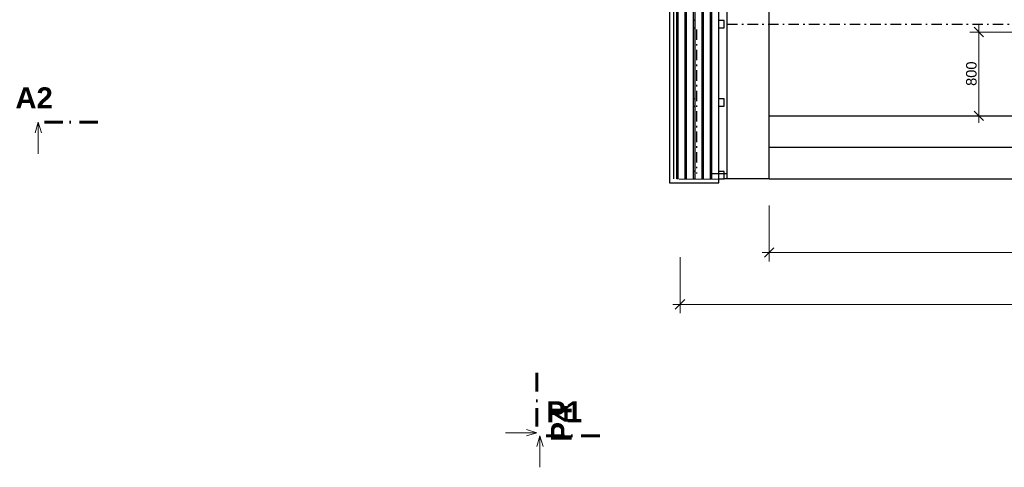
# Model space of a CAD drawing. Header units: millimetres. Extents: x 1793744 to 1819377, y -543298 to -528494.
# Tile 1 of 23: x 1793744 to 1803141, y -543298 to -539027. Entities that reach past the tile are written whole.
import ezdxf

# ---------------------------------------------------------------- set-up
doc = ezdxf.new("R2010")
doc.units = ezdxf.units.MM
doc.header["$MEASUREMENT"] = 0
for name, pattern in [('Wipeout_Contour', [1000, 0, -1000]), ('ČÁRA ČERCHOVANÁ 2', [195, 100, -40, 15, -40]), ('ČÁRA ČERCHOVANÁ 3', [335.138881, 176.388884, -88.194442, 0, -70.555556])]:
    doc.linetypes.add(name, pattern=pattern)
for name, color, linetype in [('1 - ŘEZ HLAVNÍ.1', 7, 'Continuous'), ('2 - KÓTA NS.2D', 7, 'Continuous'), ('2 - ZÓNA.2D', 7, 'Continuous'), ('2 - ČÁRA HLAVNÍ.2D', 7, 'Continuous'), ('4 - PRVKY EXTERIÉR.3D', 7, 'Continuous'), ('6 - ROUBENKA - ZÁBRADLÍ.5D', 7, 'Continuous'), ('Nové_2 - ČÁRA HLAVNÍ.2D', 7, 'Continuous'), ('Nové_4 - ZDIVO - STĚNY NOSNÉ.3D', 7, 'Continuous'), ('Nové_Výplně - Povrchové', 7, 'Continuous'), ('Výplně - Povrchové', 7, 'Continuous')]:
    doc.layers.add(name, color=color, linetype=linetype)
doc.styles.add('GENEROVANÝ_STYL_1', font='Arial Bold.ttf')
doc.styles.add('GENEROVANÝ_STYL_2', font='Arial.ttf')
doc.dimstyles.new('GENEROVANÝ_STYL__1', dxfattribs={"dimtxt": 100, "dimasz": 85.5, "dimexe": 0.18, "dimexo": 450, "dimgap": 0, "dimtad": 1, "dimtih": 1, "dimtoh": 1, "dimdec": 0, "dimzin": 0, "dimdsep": 46, "dimtxsty": 'GENEROVANÝ_STYL_2', "dimblk": 'ARROWHEAD_6', "dimblk1": 'ARROWHEAD_6', "dimblk2": 'ARROWHEAD_6', "dimcen": 0.09, "dimclrd": 256, "dimclre": 256, "dimclrt": 256, "dimazin": 0, "dimtfac": 1, "dimtdec": 4, "dimtmove": 0, "dimatfit": 3, "dimfxl": 1, "dimtolj": 1, "dimtzin": 0, "dimarcsym": 0})
doc.dimstyles.new('GENEROVANÝ_STYL__7', dxfattribs={"dimtxt": 100, "dimasz": 85.5, "dimexe": 0.18, "dimexo": 600, "dimgap": 0, "dimtad": 1, "dimtih": 1, "dimtoh": 1, "dimdec": 0, "dimzin": 0, "dimdsep": 46, "dimtxsty": 'GENEROVANÝ_STYL_2', "dimblk": 'ARROWHEAD_6', "dimblk1": 'ARROWHEAD_6', "dimblk2": 'ARROWHEAD_6', "dimcen": 0.09, "dimclrd": 256, "dimclre": 256, "dimclrt": 256, "dimazin": 0, "dimtfac": 1, "dimtdec": 4, "dimtmove": 0, "dimatfit": 3, "dimfxl": 1, "dimtolj": 1, "dimtzin": 0, "dimarcsym": 0})
doc.dimstyles.new('GENEROVANÝ_STYL__8', dxfattribs={"dimtxt": 100, "dimasz": 85.5, "dimexe": 0.18, "dimexo": 600, "dimgap": 0, "dimtad": 1, "dimdec": 0, "dimzin": 0, "dimdsep": 46, "dimtxsty": 'GENEROVANÝ_STYL_2', "dimblk": 'ARROWHEAD_6', "dimblk1": 'ARROWHEAD_6', "dimblk2": 'ARROWHEAD_6', "dimcen": 0.09, "dimclrd": 256, "dimclre": 256, "dimclrt": 256, "dimazin": 0, "dimtfac": 1, "dimtdec": 4, "dimtmove": 0, "dimatfit": 3, "dimfxl": 1, "dimtolj": 1, "dimtzin": 0, "dimarcsym": 0})

# ---------------------------------------------------------------- blocks, each defined once
blk = doc.blocks.new('Zeď_2', base_point=(1800896.5, -534644.2))
at = {"color": 254, "linetype": 'Wipeout_Contour', "lineweight": 0, "ltscale": 7516247.628568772}
blk.add_wipeout([(1800046.5, -534944.2), (1800046.5, -540544.2), (1800896.5, -540544.2), (1800896.5, -534944.2)], dxfattribs=at).dxf.layer = 'Nové_Výplně - Povrchové'
at = {"layer": 'Nové_4 - ZDIVO - STĚNY NOSNÉ.3D', "color": 7, "linetype": 'Continuous', "lineweight": 30, "flags": 128}
for points in [[(1800046.5, -534944.2), (1800046.5, -540544.2)], [(1800896.5, -540544.2), (1800896.5, -534944.2)], [(1800896.5, -540544.2), (1800046.5, -540544.2)]]:
    blk.add_lwpolyline(points, dxfattribs=at)
blk = doc.blocks.new('Zeď_6', base_point=(1800466.5, -539104.2))
at = {"color": 254, "linetype": 'Wipeout_Contour', "lineweight": 0, "ltscale": 7516915.389722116}
blk.add_wipeout([(1800466.5, -539034.2), (1800036.5, -539034.2), (1800036.5, -539104.2), (1800466.5, -539104.2)], dxfattribs=at).dxf.layer = 'Výplně - Povrchové'
at = {"layer": '6 - ROUBENKA - ZÁBRADLÍ.5D', "color": 7, "linetype": 'Continuous', "lineweight": 30, "flags": 128}
for points in [[(1800466.5, -539034.2), (1800036.5, -539034.2)], [(1800036.5, -539034.2), (1800036.5, -539104.2)], [(1800466.5, -539104.2), (1800466.5, -539034.2)], [(1800036.5, -539104.2), (1800466.5, -539104.2)]]:
    blk.add_lwpolyline(points, dxfattribs=at)
blk = doc.blocks.new('Zeď_8', base_point=(1800016.5, -539069.2))
at = {"color": 254, "linetype": 'Wipeout_Contour', "lineweight": 0, "ltscale": 7515035.499034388}
blk.add_wipeout([(1800016.5, -539069.2), (1800016.5, -537594.2), (1799946.5, -537594.2), (1799946.5, -539069.2)], dxfattribs=at).dxf.layer = 'Výplně - Povrchové'
at = {"layer": '6 - ROUBENKA - ZÁBRADLÍ.5D', "color": 7, "linetype": 'Continuous', "lineweight": 30, "flags": 128}
for points in [[(1799946.5, -537594.2), (1799946.5, -539069.2)], [(1800016.5, -539069.2), (1800016.5, -537594.2)]]:
    blk.add_lwpolyline(points, dxfattribs=at)
blk = doc.blocks.new('Zeď_9', base_point=(1800096.5, -539069.2))
at = {"color": 254, "linetype": 'Wipeout_Contour', "lineweight": 0, "ltscale": 7515342.081823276}
blk.add_wipeout([(1800096.5, -539069.2), (1800096.5, -537594.2), (1800026.5, -537594.2), (1800026.5, -539069.2)], dxfattribs=at).dxf.layer = 'Výplně - Povrchové'
at = {"layer": '6 - ROUBENKA - ZÁBRADLÍ.5D', "color": 7, "linetype": 'Continuous', "lineweight": 30, "flags": 128}
for points in [[(1800026.5, -537594.2), (1800026.5, -539069.2)], [(1800096.5, -539069.2), (1800096.5, -537594.2)]]:
    blk.add_lwpolyline(points, dxfattribs=at)
blk = doc.blocks.new('Zeď_10', base_point=(1800176.5, -539069.2))
at = {"color": 254, "linetype": 'Wipeout_Contour', "lineweight": 0, "ltscale": 7515648.665730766}
blk.add_wipeout([(1800176.5, -539069.2), (1800176.5, -537594.2), (1800106.5, -537594.2), (1800106.5, -539069.2)], dxfattribs=at).dxf.layer = 'Výplně - Povrchové'
at = {"layer": '6 - ROUBENKA - ZÁBRADLÍ.5D', "color": 7, "linetype": 'Continuous', "lineweight": 30, "flags": 128}
for points in [[(1800106.5, -537594.2), (1800106.5, -539069.2)], [(1800176.5, -539069.2), (1800176.5, -537594.2)]]:
    blk.add_lwpolyline(points, dxfattribs=at)
blk = doc.blocks.new('Zeď_11', base_point=(1800256.5, -539069.2))
at = {"color": 254, "linetype": 'Wipeout_Contour', "lineweight": 0, "ltscale": 7515955.250756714}
blk.add_wipeout([(1800256.5, -539069.2), (1800256.5, -537594.2), (1800186.5, -537594.2), (1800186.5, -539069.2)], dxfattribs=at).dxf.layer = 'Výplně - Povrchové'
at = {"layer": '6 - ROUBENKA - ZÁBRADLÍ.5D', "color": 7, "linetype": 'Continuous', "lineweight": 30, "flags": 128}
for points in [[(1800186.5, -537594.2), (1800186.5, -539069.2)], [(1800256.5, -539069.2), (1800256.5, -537594.2)]]:
    blk.add_lwpolyline(points, dxfattribs=at)
blk = doc.blocks.new('Zeď_12', base_point=(1800336.5, -539069.2))
at = {"color": 254, "linetype": 'Wipeout_Contour', "lineweight": 0, "ltscale": 7516261.836900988}
blk.add_wipeout([(1800336.5, -539069.2), (1800336.5, -537594.2), (1800266.5, -537594.2), (1800266.5, -539069.2)], dxfattribs=at).dxf.layer = 'Výplně - Povrchové'
at = {"layer": '6 - ROUBENKA - ZÁBRADLÍ.5D', "color": 7, "linetype": 'Continuous', "lineweight": 30, "flags": 128}
for points in [[(1800266.5, -537594.2), (1800266.5, -539069.2)], [(1800336.5, -539069.2), (1800336.5, -537594.2)]]:
    blk.add_lwpolyline(points, dxfattribs=at)
blk = doc.blocks.new('Zeď_13', base_point=(1800416.5, -539069.2))
at = {"color": 254, "linetype": 'Wipeout_Contour', "lineweight": 0, "ltscale": 7516568.424163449}
blk.add_wipeout([(1800416.5, -539069.2), (1800416.5, -537594.2), (1800346.5, -537594.2), (1800346.5, -539069.2)], dxfattribs=at).dxf.layer = 'Výplně - Povrchové'
at = {"layer": '6 - ROUBENKA - ZÁBRADLÍ.5D', "color": 7, "linetype": 'Continuous', "lineweight": 30, "flags": 128}
for points in [[(1800346.5, -537594.2), (1800346.5, -539069.2)], [(1800416.5, -539069.2), (1800416.5, -537594.2)]]:
    blk.add_lwpolyline(points, dxfattribs=at)
blk = doc.blocks.new('Zeď_14', base_point=(1799986.5, -539069.2))
at = {"color": 254, "linetype": 'Wipeout_Contour', "lineweight": 0, "ltscale": 7514978.014809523}
blk.add_wipeout([(1799986.5, -539069.2), (1799986.5, -537594.2), (1799946.5, -537594.2), (1799946.5, -539069.2)], dxfattribs=at).dxf.layer = 'Výplně - Povrchové'
at = {"layer": '6 - ROUBENKA - ZÁBRADLÍ.5D', "color": 7, "linetype": 'Continuous', "lineweight": 30, "flags": 128}
for points in [[(1799946.5, -537594.2), (1799946.5, -539069.2)], [(1799986.5, -539069.2), (1799986.5, -537594.2)]]:
    blk.add_lwpolyline(points, dxfattribs=at)
blk = doc.blocks.new('Zeď_15', base_point=(1799946.5, -540544.2))
at = {"color": 254, "linetype": 'Wipeout_Contour', "lineweight": 0, "ltscale": 5639375.400350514}
blk.add_wipeout([(1800416.5, -540544.2), (1800346.5, -540544.2), (1800416.5, -540584.2)], dxfattribs=at).dxf.layer = 'Výplně - Povrchové'
at = {"color": 254, "linetype": 'Wipeout_Contour', "lineweight": 0, "ltscale": 7518364.803815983}
blk.add_wipeout([(1799946.5, -540584.2), (1800416.5, -540584.2), (1800416.5, -540544.2), (1799946.5, -540544.2)], dxfattribs=at).dxf.layer = 'Výplně - Povrchové'
at = {"layer": '6 - ROUBENKA - ZÁBRADLÍ.5D', "color": 7, "linetype": 'Continuous', "lineweight": 30, "flags": 128}
for points in [[(1799946.5, -540544.2), (1799946.5, -540584.2)], [(1800026.5, -540544.2), (1800016.5, -540544.2)], [(1800106.5, -540544.2), (1800096.5, -540544.2)], [(1800186.5, -540544.2), (1800176.5, -540544.2)], [(1800266.5, -540544.2), (1800256.5, -540544.2)], [(1800416.5, -540544.2), (1800336.5, -540544.2)], [(1800416.5, -540584.2), (1800416.5, -540544.2)], [(1799946.5, -540584.2), (1800416.5, -540584.2)]]:
    blk.add_lwpolyline(points, dxfattribs=at)
blk = doc.blocks.new('Zeď_24', base_point=(1800466.5, -540544.2))
at = {"color": 254, "linetype": 'Wipeout_Contour', "lineweight": 0, "ltscale": 7518569.708643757}
blk.add_wipeout([(1800466.5, -540474.2), (1800036.5, -540474.2), (1800036.5, -540544.2), (1800466.5, -540544.2)], dxfattribs=at).dxf.layer = 'Výplně - Povrchové'
at = {"layer": '6 - ROUBENKA - ZÁBRADLÍ.5D', "color": 7, "linetype": 'Continuous', "lineweight": 30, "flags": 128}
for points in [[(1800466.5, -540474.2), (1800036.5, -540474.2)], [(1800036.5, -540544.2), (1800466.5, -540544.2)], [(1800466.5, -540544.2), (1800466.5, -540474.2)]]:
    blk.add_lwpolyline(points, dxfattribs=at)
blk = doc.blocks.new('Zeď_25', base_point=(1800466.5, -539781.7))
at = {"color": 254, "linetype": 'Wipeout_Contour', "lineweight": 0, "ltscale": 7517773.636669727}
blk.add_wipeout([(1800466.5, -539781.7), (1800036.5, -539781.7), (1800036.5, -539851.7), (1800466.5, -539851.7)], dxfattribs=at).dxf.layer = 'Výplně - Povrchové'
at = {"layer": '6 - ROUBENKA - ZÁBRADLÍ.5D', "color": 7, "linetype": 'Continuous', "lineweight": 30, "flags": 128}
for points in [[(1800466.5, -539781.7), (1800036.5, -539781.7)], [(1800036.5, -539781.7), (1800036.5, -539851.7)], [(1800466.5, -539851.7), (1800466.5, -539781.7)], [(1800036.5, -539851.7), (1800466.5, -539851.7)]]:
    blk.add_lwpolyline(points, dxfattribs=at)
blk = doc.blocks.new('Zeď_26', base_point=(1800016.5, -540544.2))
at = {"color": 254, "linetype": 'Wipeout_Contour', "lineweight": 0, "ltscale": 7516728.185540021}
blk.add_wipeout([(1800016.5, -540544.2), (1800016.5, -539069.2), (1799946.5, -539069.2), (1799946.5, -540544.2)], dxfattribs=at).dxf.layer = 'Výplně - Povrchové'
at = {"layer": '6 - ROUBENKA - ZÁBRADLÍ.5D', "color": 7, "linetype": 'Continuous', "lineweight": 30, "flags": 128}
for points in [[(1799946.5, -539069.2), (1799946.5, -540544.2)], [(1800016.5, -540544.2), (1800016.5, -539069.2)]]:
    blk.add_lwpolyline(points, dxfattribs=at)
blk = doc.blocks.new('Zeď_27', base_point=(1800096.5, -540544.2))
at = {"color": 254, "linetype": 'Wipeout_Contour', "lineweight": 0, "ltscale": 7517034.69929259}
blk.add_wipeout([(1800096.5, -540544.2), (1800096.5, -539069.2), (1800026.5, -539069.2), (1800026.5, -540544.2)], dxfattribs=at).dxf.layer = 'Výplně - Povrchové'
at = {"layer": '6 - ROUBENKA - ZÁBRADLÍ.5D', "color": 7, "linetype": 'Continuous', "lineweight": 30, "flags": 128}
for points in [[(1800026.5, -539069.2), (1800026.5, -540544.2)], [(1800096.5, -540544.2), (1800096.5, -539069.2)]]:
    blk.add_lwpolyline(points, dxfattribs=at)
blk = doc.blocks.new('Zeď_28', base_point=(1800176.5, -540544.2))
at = {"color": 254, "linetype": 'Wipeout_Contour', "lineweight": 0, "ltscale": 7517341.214169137}
blk.add_wipeout([(1800176.5, -540544.2), (1800176.5, -539069.2), (1800106.5, -539069.2), (1800106.5, -540544.2)], dxfattribs=at).dxf.layer = 'Výplně - Povrchové'
at = {"layer": '6 - ROUBENKA - ZÁBRADLÍ.5D', "color": 7, "linetype": 'Continuous', "lineweight": 30, "flags": 128}
for points in [[(1800106.5, -539069.2), (1800106.5, -540544.2)], [(1800176.5, -540544.2), (1800176.5, -539069.2)]]:
    blk.add_lwpolyline(points, dxfattribs=at)
blk = doc.blocks.new('Zeď_29', base_point=(1800256.5, -540544.2))
at = {"color": 254, "linetype": 'Wipeout_Contour', "lineweight": 0, "ltscale": 7517647.730169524}
blk.add_wipeout([(1800256.5, -540544.2), (1800256.5, -539069.2), (1800186.5, -539069.2), (1800186.5, -540544.2)], dxfattribs=at).dxf.layer = 'Výplně - Povrchové'
at = {"layer": '6 - ROUBENKA - ZÁBRADLÍ.5D', "color": 7, "linetype": 'Continuous', "lineweight": 30, "flags": 128}
for points in [[(1800186.5, -539069.2), (1800186.5, -540544.2)], [(1800256.5, -540544.2), (1800256.5, -539069.2)]]:
    blk.add_lwpolyline(points, dxfattribs=at)
blk = doc.blocks.new('Zeď_30', base_point=(1800336.5, -540544.2))
at = {"color": 254, "linetype": 'Wipeout_Contour', "lineweight": 0, "ltscale": 7517954.247293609}
blk.add_wipeout([(1800336.5, -540544.2), (1800336.5, -539069.2), (1800266.5, -539069.2), (1800266.5, -540544.2)], dxfattribs=at).dxf.layer = 'Výplně - Povrchové'
at = {"layer": '6 - ROUBENKA - ZÁBRADLÍ.5D', "color": 7, "linetype": 'Continuous', "lineweight": 30, "flags": 128}
for points in [[(1800266.5, -539069.2), (1800266.5, -540544.2)], [(1800336.5, -540544.2), (1800336.5, -539069.2)]]:
    blk.add_lwpolyline(points, dxfattribs=at)
blk = doc.blocks.new('Zeď_31', base_point=(1800416.5, -540544.2))
at = {"color": 254, "linetype": 'Wipeout_Contour', "lineweight": 0, "ltscale": 7518260.765541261}
blk.add_wipeout([(1800416.5, -540544.2), (1800416.5, -539069.2), (1800346.5, -539069.2), (1800346.5, -540544.2)], dxfattribs=at).dxf.layer = 'Výplně - Povrchové'
at = {"layer": '6 - ROUBENKA - ZÁBRADLÍ.5D', "color": 7, "linetype": 'Continuous', "lineweight": 30, "flags": 128}
for points in [[(1800346.5, -539069.2), (1800346.5, -540544.2)], [(1800416.5, -540544.2), (1800416.5, -539069.2)]]:
    blk.add_lwpolyline(points, dxfattribs=at)
blk = doc.blocks.new('Zeď_32', base_point=(1799986.5, -540544.2))
at = {"color": 254, "linetype": 'Wipeout_Contour', "lineweight": 0, "ltscale": 7516670.714259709}
blk.add_wipeout([(1799986.5, -540544.2), (1799986.5, -539069.2), (1799946.5, -539069.2), (1799946.5, -540544.2)], dxfattribs=at).dxf.layer = 'Výplně - Povrchové'
at = {"layer": '6 - ROUBENKA - ZÁBRADLÍ.5D', "color": 7, "linetype": 'Continuous', "lineweight": 30, "flags": 128}
for points in [[(1799946.5, -539069.2), (1799946.5, -540544.2)], [(1799986.5, -540544.2), (1799986.5, -539069.2)]]:
    blk.add_lwpolyline(points, dxfattribs=at)
blk = doc.blocks.new('*D111', base_point=(1118812.4, -1697940.5))
at = {"layer": '2 - KÓTA NS.2D', "color": 96, "linetype": 'Continuous', "lineweight": 0, "true_color": 0x007d00}
for p, q in [((1800046.5, -541827.1), (1800046.5, -541292.7)), ((1813406.5, -541827.1), (1813406.5, -541292.7)), ((1799979, -541742.7), (1800046.5, -541742.7)), ((1800046.5, -541742.7), (1813406.5, -541742.7)), ((1813406.5, -541742.7), (1813474, -541742.7))]:
    blk.add_line(p, q, dxfattribs=at)
at = {"layer": '2 - KÓTA NS.2D', "color": 96, "linetype": 'Continuous', "lineweight": 15, "true_color": 0x007d00}
for p, q in [((1800091.5, -541697.7), (1800001.5, -541787.7)), ((1813361.5, -541787.7), (1813451.5, -541697.7))]:
    blk.add_line(p, q, dxfattribs=at)
at = {"layer": '2 - KÓTA NS.2D', "color": 96, "lineweight": 0, "true_color": 0x007d00, "insert": (1806516.8, -541722.7), "char_height": 100, "attachment_point": 7, "style": 'GENEROVANÝ_STYL_2'}
blk.add_mtext('\\A1;{\\pql;\\fArial|b0|i0|c0|p0;\\W1.000000;13\xa0360}', dxfattribs=at)
blk = doc.blocks.new('ARROWHEAD_6')
at = {"color": 0, "linetype": 'Continuous', "lineweight": 0}
for p, q in [((0, 0), (-1, 0)), ((-0.5, -0.5), (0.5, 0.5))]:
    blk.add_line(p, q, dxfattribs=at)
blk = doc.blocks.new('*D114', base_point=(1118812.4, -1697940.5))
at = {"layer": '2 - KÓTA NS.2D', "color": 96, "linetype": 'Continuous', "lineweight": 0, "true_color": 0x007d00}
for p, q in [((1800896.5, -541333.3), (1800896.5, -540798.9)), ((1812756.5, -541333.3), (1812756.5, -540798.9)), ((1800829, -541248.9), (1800896.5, -541248.9)), ((1800896.5, -541248.9), (1812756.5, -541248.9))]:
    blk.add_line(p, q, dxfattribs=at)
at = {"layer": '2 - KÓTA NS.2D', "color": 96, "linetype": 'Continuous', "lineweight": 15, "true_color": 0x007d00}
for p, q in [((1800941.5, -541203.9), (1800851.5, -541293.9)), ((1812801.5, -541203.9), (1812711.5, -541293.9))]:
    blk.add_line(p, q, dxfattribs=at)
at = {"layer": '2 - KÓTA NS.2D', "color": 96, "lineweight": 0, "true_color": 0x007d00, "insert": (1806621.8, -541228.9), "char_height": 100, "attachment_point": 7, "style": 'GENEROVANÝ_STYL_2'}
blk.add_mtext('\\A1;{\\pql;\\fArial|b0|i0|c0|p0;\\W1.000000;11\xa0860}', dxfattribs=at)
blk = doc.blocks.new('*D148', base_point=(1118812.4, -1697940.5))
at = {"layer": '2 - KÓTA NS.2D', "color": 96, "linetype": 'Continuous', "lineweight": 0, "true_color": 0x007d00}
for p, q in [((1800896.5, -538878.6), (1800896.5, -538194.2)), ((1803546, -538878.6), (1803546, -538194.2)), ((1800829, -538278.6), (1800896.5, -538278.6)), ((1800896.5, -538278.6), (1803546, -538278.6))]:
    blk.add_line(p, q, dxfattribs=at)
at = {"layer": '2 - KÓTA NS.2D', "color": 96, "linetype": 'Continuous', "lineweight": 15, "true_color": 0x007d00}
for p, q in [((1800941.5, -538233.6), (1800851.5, -538323.6)), ((1803591, -538233.6), (1803501, -538323.6))]:
    blk.add_line(p, q, dxfattribs=at)
at = {"layer": '2 - KÓTA NS.2D', "color": 96, "lineweight": 0, "true_color": 0x007d00, "insert": (1802049.7, -538258.6), "char_height": 100, "attachment_point": 7, "style": 'GENEROVANÝ_STYL_2'}
blk.add_mtext('\\A1;{\\pql;\\fArial|b0|i0|c0|p0;\\W1.000000;2\xa0650}', dxfattribs=at)
blk = doc.blocks.new('*D152', base_point=(1118812.4, -1697940.5))
at = {"layer": '2 - KÓTA NS.2D', "color": 96, "linetype": 'Continuous', "lineweight": 0, "true_color": 0x007d00}
for p, q in [((1803498.2, -539144.2), (1802813.8, -539144.2)), ((1802898.2, -539144.2), (1802898.2, -539076.7)), ((1802898.2, -539944.2), (1802898.2, -539144.2)), ((1802982.6, -539944.2), (1802298.2, -539944.2)), ((1802898.2, -540011.7), (1802898.2, -539944.2))]:
    blk.add_line(p, q, dxfattribs=at)
at = {"layer": '2 - KÓTA NS.2D', "color": 96, "linetype": 'Continuous', "lineweight": 15, "true_color": 0x007d00}
for p, q in [((1802943.2, -539189.2), (1802853.2, -539099.2)), ((1802853.2, -539899.2), (1802943.2, -539989.2))]:
    blk.add_line(p, q, dxfattribs=at)
at = {"layer": '2 - KÓTA NS.2D', "color": 96, "lineweight": 0, "true_color": 0x007d00, "insert": (1802878.2, -539658.6), "char_height": 100, "attachment_point": 7, "rotation": 90, "style": 'GENEROVANÝ_STYL_2'}
blk.add_mtext('\\A1;{\\pql;\\fArial|b0|i0|c0|p0;\\W1.000000;800}', dxfattribs=at)
blk = doc.blocks.new('Řez_3', base_point=(1798679.7, -531139.6))
at = {"layer": '1 - ŘEZ HLAVNÍ.1', "color": 5, "linetype": 'ČÁRA ČERCHOVANÁ 3', "lineweight": 60, "true_color": 0x1c1cff}
blk.add_line((1798679.7, -542397.7), (1798679.7, -542997.7), dxfattribs=at)
at = {"layer": '1 - ŘEZ HLAVNÍ.1', "color": 5, "linetype": 'Continuous', "lineweight": 0, "true_color": 0x1c1cff}
for p, q in [((1798679.7, -542967.7), (1798379.7, -542967.7)), ((1798579.7, -542937.7), (1798679.7, -542967.7)), ((1798579.7, -542997.7), (1798679.7, -542967.7))]:
    blk.add_line(p, q, dxfattribs=at)
at = {"layer": '1 - ŘEZ HLAVNÍ.1', "color": 5, "lineweight": 0, "true_color": 0x1c1cff, "insert": (1799013.5, -543051.9), "char_height": 200, "attachment_point": 7, "rotation": 90, "style": 'GENEROVANÝ_STYL_1'}
blk.add_mtext('\\A1;{\\pql;\\pt0;\\fArial|b1|i0|c0|p0;\\W1.000000;P4}', dxfattribs=at)
blk = doc.blocks.new('Řez_4', base_point=(1814611.1, -542997.7))
at = {"layer": '4 - PRVKY EXTERIÉR.3D', "color": 5, "linetype": 'ČÁRA ČERCHOVANÁ 3', "lineweight": 60, "true_color": 0x1c1cff}
blk.add_line((1799279.7, -542997.7), (1798679.7, -542997.7), dxfattribs=at)
at = {"layer": '4 - PRVKY EXTERIÉR.3D', "color": 5, "linetype": 'Continuous', "lineweight": 0, "true_color": 0x1c1cff}
for p, q in [((1798679.7, -543097.7), (1798709.7, -542997.7)), ((1798709.7, -542997.7), (1798709.7, -543297.7)), ((1798739.7, -543097.7), (1798709.7, -542997.7))]:
    blk.add_line(p, q, dxfattribs=at)
at = {"layer": '4 - PRVKY EXTERIÉR.3D', "color": 5, "lineweight": 0, "true_color": 0x1c1cff, "insert": (1799111.2, -542867.9), "char_height": 200, "attachment_point": 9, "style": 'GENEROVANÝ_STYL_1'}
blk.add_mtext('\\A1;{\\pqr;\\pt0;\\fArial|b1|i0|c0|p0;\\W1.000000;P1}', dxfattribs=at)
blk = doc.blocks.new('Řez_8', base_point=(1819242.1, -540005.8))
at = {"layer": '1 - ŘEZ HLAVNÍ.1', "color": 5, "linetype": 'ČÁRA ČERCHOVANÁ 3', "lineweight": 60, "true_color": 0x1c1cff}
blk.add_line((1794491, -540005.8), (1793891, -540005.8), dxfattribs=at)
at = {"layer": '1 - ŘEZ HLAVNÍ.1', "color": 5, "linetype": 'Continuous', "lineweight": 0, "true_color": 0x1c1cff}
for p, q in [((1793891, -540105.8), (1793921, -540005.8)), ((1793921, -540005.8), (1793921, -540305.8)), ((1793951, -540105.8), (1793921, -540005.8))]:
    blk.add_line(p, q, dxfattribs=at)
at = {"layer": '1 - ŘEZ HLAVNÍ.1', "color": 5, "lineweight": 0, "true_color": 0x1c1cff, "insert": (1794060, -539872), "char_height": 200, "attachment_point": 9, "style": 'GENEROVANÝ_STYL_1'}
blk.add_mtext('\\A1;{\\pqr;\\pt0;\\fArial|b1|i0|c0|p0;\\W1.000000;A2}', dxfattribs=at)

msp = doc.modelspace()

# ---------------------------------------------------------------- linework, layer by layer
at = {"layer": '2 - ZÓNA.2D', "color": 7, "linetype": 'Continuous', "lineweight": 0, "true_color": 0xebebeb, "flags": 128}
msp.add_lwpolyline([(1800896.5, -540544.2), (1812756.5, -540544.2), (1812756.5, -534944.2), (1800896.5, -534944.2)], close=True, dxfattribs=at)

# ---------------------------------------------------------------- block references
at = {"layer": '1 - ŘEZ HLAVNÍ.1', "color": 5, "lineweight": 60, "true_color": 0x1c1cff}
msp.add_blockref('Řez_3', (1798679.7, -531139.6), dxfattribs=at)
at = {"layer": '4 - PRVKY EXTERIÉR.3D', "color": 5, "lineweight": 60, "true_color": 0x1c1cff}
msp.add_blockref('Řez_4', (1814611.1, -542997.7), dxfattribs=at)

# ---------------------------------------------------------------- next in the draw order: block references
at = {"layer": 'Nové_4 - ZDIVO - STĚNY NOSNÉ.3D', "color": 7, "lineweight": 60}
msp.add_blockref('Zeď_2', (1800896.5, -534644.2), dxfattribs=at)

# ---------------------------------------------------------------- next in the draw order: linework, layer by layer
at = {"layer": 'Nové_2 - ČÁRA HLAVNÍ.2D', "color": 7, "linetype": 'Continuous', "lineweight": 30}
for p, q in [((1800896.5, -539944.2), (1812756.5, -539944.2)), ((1800896.5, -540244.2), (1812756.5, -540244.2)), ((1800896.5, -540544.2), (1812806.5, -540544.2))]:
    msp.add_line(p, q, dxfattribs=at)

# ---------------------------------------------------------------- next in the draw order: block references
at = {"layer": '6 - ROUBENKA - ZÁBRADLÍ.5D', "color": 7, "lineweight": 60}
for name, p in [('Zeď_6', (1800466.5, -539104.2)), ('Zeď_25', (1800466.5, -539781.7)), ('Zeď_15', (1799946.5, -540544.2))]:
    msp.add_blockref(name, p, dxfattribs=at)

# ---------------------------------------------------------------- next in the draw order: dimensions: what is measured, and where the dimension line sits
at = {"layer": '2 - KÓTA NS.2D', "color": 96, "linetype": 'Continuous', "lineweight": 0, "true_color": 0x007d00}
for base, p1, p2, dimstyle, picture, middle in [((1803546.0347, -538278.5833), (1800896.4917, -539944.2188), (1803546.0347, -539143.8385), 'GENEROVANÝ_STYL__7', '*D148', (1802226.2792, -538208.5833)), ((1812756.5, -541248.9), (1800896.5, -540544.2), (1812756.5, -540544.2), 'GENEROVANÝ_STYL__1', '*D114', (1806837.7, -541178.9))]:
    dim = msp.add_linear_dim(base=base, p1=p1, p2=p2, dimstyle=dimstyle, dxfattribs=at)
    dim.commit()
    dim.dimension.update_dxf_attribs({"geometry": picture, "text_midpoint": middle, "dimtype": 160})
dim = msp.add_linear_dim(base=(1802898.2, -539144.2), p1=(1800896.5, -539944.2), p2=(1803474, -539144.2), angle=90, dimstyle='GENEROVANÝ_STYL__8', dxfattribs=at)
dim.commit()
dim.dimension.update_dxf_attribs({"geometry": '*D152', "text_midpoint": (1802828.2, -539540.9), "dimtype": 160, "text_rotation": 90})

# ---------------------------------------------------------------- next in the draw order: linework, layer by layer
at = {"layer": '2 - ČÁRA HLAVNÍ.2D', "color": 7, "linetype": 'ČÁRA ČERCHOVANÁ 2', "lineweight": 30}
msp.add_line((1800496.5, -539069.2), (1813156.5, -539069.2), dxfattribs=at)

# ---------------------------------------------------------------- next in the draw order: block references
at = {"layer": '6 - ROUBENKA - ZÁBRADLÍ.5D', "color": 7, "lineweight": 60}
for name, p in [('Zeď_8', (1800016.5, -539069.2)), ('Zeď_24', (1800466.5, -540544.2))]:
    msp.add_blockref(name, p, dxfattribs=at)

# ---------------------------------------------------------------- next in the draw order: linework, layer by layer
at = {"layer": '2 - ČÁRA HLAVNÍ.2D', "color": 7, "linetype": 'Continuous', "lineweight": 30}
msp.add_line((1800496.5, -540544.2), (1800496.5, -534644.2), dxfattribs=at)
at = {"layer": '2 - ČÁRA HLAVNÍ.2D', "color": 181, "linetype": 'Continuous', "lineweight": 30, "true_color": 0x9e3eff}
msp.add_line((1800496.5, -540494.2), (1800496.5, -534694.2), dxfattribs=at)

# ---------------------------------------------------------------- next in the draw order: block references
at = {"layer": '6 - ROUBENKA - ZÁBRADLÍ.5D', "color": 7, "lineweight": 60}
msp.add_blockref('Zeď_9', (1800096.5, -539069.2), dxfattribs=at)

# ---------------------------------------------------------------- next in the draw order: block references
for name, p in [('Zeď_14', (1799986.5, -539069.2)), ('Zeď_10', (1800176.5, -539069.2))]:
    msp.add_blockref(name, p, dxfattribs=at)

# ---------------------------------------------------------------- next in the draw order: block references
for name, p in [('Zeď_11', (1800256.5, -539069.2)), ('Zeď_26', (1800016.5, -540544.2))]:
    msp.add_blockref(name, p, dxfattribs=at)

# ---------------------------------------------------------------- next in the draw order: block references
for name, p in [('Zeď_12', (1800336.5, -539069.2)), ('Zeď_27', (1800096.5, -540544.2))]:
    msp.add_blockref(name, p, dxfattribs=at)

# ---------------------------------------------------------------- next in the draw order: block references
for name, p in [('Zeď_13', (1800416.5, -539069.2)), ('Zeď_32', (1799986.5, -540544.2)), ('Zeď_28', (1800176.5, -540544.2))]:
    msp.add_blockref(name, p, dxfattribs=at)

# ---------------------------------------------------------------- next in the draw order: block references
msp.add_blockref('Zeď_29', (1800256.5, -540544.2), dxfattribs=at)

# ---------------------------------------------------------------- next in the draw order: linework, layer by layer
at = {"layer": '2 - ČÁRA HLAVNÍ.2D', "color": 7, "linetype": 'ČÁRA ČERCHOVANÁ 2', "lineweight": 30}
msp.add_line((1800204.5, -539119.2), (1800204.5, -540494.2), dxfattribs=at)

# ---------------------------------------------------------------- next in the draw order: block references
at = {"layer": '6 - ROUBENKA - ZÁBRADLÍ.5D', "color": 7, "lineweight": 60}
msp.add_blockref('Zeď_30', (1800336.5, -540544.2), dxfattribs=at)

# ---------------------------------------------------------------- next in the draw order: block references
msp.add_blockref('Zeď_31', (1800416.5, -540544.2), dxfattribs=at)

# ---------------------------------------------------------------- next in the draw order: linework, layer by layer
at = {"layer": '2 - ČÁRA HLAVNÍ.2D', "color": 181, "linetype": 'Continuous', "lineweight": 30, "true_color": 0x9e3eff}
for q in [(1800346.5, -534694.2), (1800496.5, -540494.2)]:
    msp.add_line((1800346.5, -540494.2), q, dxfattribs=at)

# ---------------------------------------------------------------- next in the draw order: block references
at = {"layer": '1 - ŘEZ HLAVNÍ.1', "color": 5, "lineweight": 60, "true_color": 0x1c1cff}
msp.add_blockref('Řez_8', (1819242.1, -540005.8), dxfattribs=at)

# ---------------------------------------------------------------- next in the draw order: dimensions: what is measured, and where the dimension line sits
at = {"layer": '2 - KÓTA NS.2D', "color": 96, "linetype": 'Continuous', "lineweight": 0, "true_color": 0x007d00}
dim = msp.add_linear_dim(base=(1813406.5, -541742.7), p1=(1800046.5, -540544.2), p2=(1813406.5, -540544.2), dimstyle='GENEROVANÝ_STYL__1', dxfattribs=at)
dim.commit()
dim.dimension.update_dxf_attribs({"geometry": '*D111', "text_midpoint": (1806732.6, -541672.7), "dimtype": 160})

doc.saveas('drawing.dxf')
